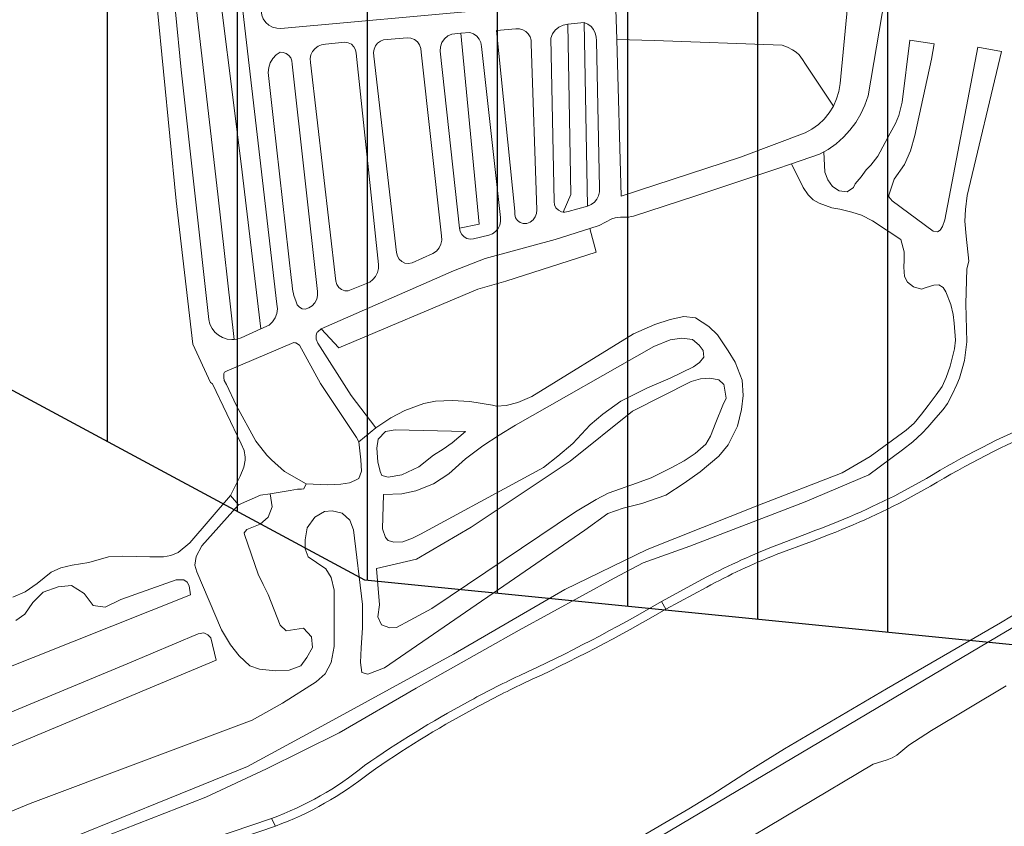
# Model space of a CAD drawing. Extents: x 148869 to 161638, y 453607 to 469810.
# Tile 112 of 256: x 152319 to 152546, y 462366 to 462552. Entities that reach past the tile are written whole.
import ezdxf

# ---------------------------------------------------------------- set-up
doc = ezdxf.new("R2010")
doc.units = 0
doc.layers.add('2024', color=160, linetype='CONTINUOUS')
doc.layers.add('2024 hatch', color=160, linetype='CONTINUOUS')
for name, color, linetype, lineweight in [('B-RO-VH-VERHARDING_ASFALT-GV', 251, 'CONTINUOUS', 18), ('B-RO-VH-VERHARDING_FUNDERING_ZAND-GV', 251, 'CONTINUOUS', 18), ('B-RO-VH-VERHARDING_HALFVERHARDING-GV', 251, 'CONTINUOUS', 18)]:
    doc.layers.add(name, color=color, linetype=linetype, lineweight=lineweight)

msp = doc.modelspace()

# ---------------------------------------------------------------- hatches: boundary and pattern name
at = {"layer": '2024 hatch'}
h = msp.add_hatch(dxfattribs=at)
h.set_pattern_fill('ANSI31', color=256, scale=29.988, angle=45)
h.set_pattern_definition([(90, (0, 0), (-29.988, 0), [])])
h.paths.add_polyline_path([(153060.97, 462471.33), (152787.39, 462332.45), (152683.96, 462314.58), (152571.59, 462395.32), (152563.82, 462406.18), (152398.44, 462422.66), (152151.13, 462555.77), (152130.97, 462967.46), (151963.51, 463060.43), (151619.43, 463158.93), (151635.54, 463357.09), (152009.16, 463977.93), (152157.72, 463944.62), (152280.12, 463919.12), (152508.66, 464143.59), (152698.68, 463896.62), (152536.72, 463732.43), (152656.87, 463588.89), (152658.63, 463316.61), (152691.32, 463187.08), (152688.32, 463085.82), (152689.17, 463075.64), (152721.38, 462998.51), (152757.48, 462725.88), (152775.44, 462698.77), (152933.57, 462680.1)])

# ---------------------------------------------------------------- linework, layer by layer
at = {"layer": '2024', "flags": 128}
msp.add_lwpolyline([(152721.38, 462998.51), (152757.48, 462725.88), (152775.44, 462698.77), (152933.57, 462680.1), (153060.97, 462471.33), (152787.39, 462332.45), (152683.96, 462314.58), (152571.59, 462395.32), (152563.82, 462406.18), (152398.44, 462422.66), (152151.13, 462555.77), (152130.97, 462967.46)], dxfattribs=at)
at = {"layer": 'B-RO-VH-VERHARDING_ASFALT-GV', "flags": 128}
for points in [[(152349.1, 462569.82), (152354.89, 462510.16), (152358.77, 462477.05), (152362.85, 462468.28), (152363.28, 462467.97), (152369.89, 462454.07), (152370.61, 462452.56), (152370.84, 462451.02), (152370.84, 462450.34), (152370.52, 462448.69), (152369.66, 462446.65), (152367.43, 462442.19), (152369.25, 462440.02)], [(152368.46, 462569.92), (152378.13, 462486.33), (152378.25, 462485.24), (152378.12, 462484.15), (152377.74, 462483.13), (152377.13, 462482.22), (152376.33, 462481.48), (152374.44, 462480.62), (152369.92, 462478.56), (152368.86, 462478.24), (152368.32, 462478.19), (152367.77, 462478.14), (152366.68, 462478.25), (152365.63, 462478.59), (152364.67, 462479.13), (152363.85, 462479.85), (152363.18, 462480.73), (152362.71, 462481.72), (152362.44, 462482.79), (152356.06, 462540.35), (152354.73, 462553.69)], [(152369.25, 462440.02), (152374.32, 462442.24), (152376.59, 462442.61), (152378.86, 462442.98), (152381.18, 462443.36), (152382.89, 462443.62), (152383.81, 462443.67), (152384.36, 462443.71), (152384.85, 462444.85), (152379.9, 462447.71), (152376.86, 462450.44), (152375.82, 462451.52), (152374.41, 462453.23), (152373.29, 462454.71), (152368.76, 462463.03), (152366.55, 462467.78), (152365.98, 462468.74), (152365.87, 462469.37), (152365.9, 462470.3), (152366.07, 462470.6), (152366.65, 462470.95), (152382.03, 462477.46), (152382.29, 462477.42), (152382.52, 462477.42), (152383.33, 462476.83), (152388.16, 462468.01), (152395.56, 462456.92), (152396.48, 462455.57), (152397, 462454.59), (152400.92, 462457.81), (152395.27, 462465.25), (152387.54, 462477.32), (152387.18, 462478.27), (152387.22, 462479.09), (152387.27, 462479.45), (152387.39, 462479.83), (152387.56, 462479.93), (152388.33, 462480.63), (152418.81, 462494.01), (152426.13, 462496.81), (152442.3, 462501.19), (152450.3, 462503.73), (152452.45, 462504.42), (152455.33, 462505.98), (152456.08, 462506.24), (152457.35, 462506.34), (152458.57, 462506.37), (152459.26, 462506.38), (152459.81, 462506.49), (152460.36, 462506.6), (152474.72, 462511.28), (152493.16, 462517.41), (152496.76, 462518.65), (152503.24, 462520.87), (152504.21, 462521.43), (152505.19, 462521.98), (152507.02, 462523.29), (152508.71, 462524.77), (152510.24, 462526.42), (152511.58, 462528.22), (152512.74, 462530.15), (152513.69, 462532.19), (152514.42, 462534.31), (152518.25, 462557.03)], [(152509.83, 462556.54), (152507.95, 462537.17), (152507.67, 462535.36), (152507.16, 462533.61), (152506.42, 462531.94), (152505.46, 462530.39), (152504.31, 462528.97), (152502.97, 462527.73), (152501.48, 462526.67), (152499.87, 462525.83), (152485.03, 462520.23), (152457.51, 462511.24), (152456.46, 462547.3), (152456.19, 462556.73)], [(152426.6, 462554.18), (152379.06, 462549.87), (152378.08, 462549.91), (152377.14, 462550.16), (152376.29, 462550.62), (152375.56, 462551.26), (152375, 462552.06)], [(152527.86, 462446.11), (152521.82, 462442.8)], [(152522.77, 462441.02), (152528.77, 462444.31)], [(152500.82, 462433.62), (152492.39, 462430.38)], [(152493.23, 462428.58), (152501.6, 462431.7)], [(152476.22, 462422.88), (152466.79, 462417.76), (152467.79, 462415.99), (152477.21, 462421.06)], [(152467.79, 462415.99), (152466.79, 462417.76)], [(152328.03, 462349.36), (152354.49, 462358.04), (152377.82, 462365.98), (152376.88, 462367.75), (152354.02, 462359.99), (152327.25, 462351.21)], [(152376.88, 462367.75), (152377.82, 462365.98)]]:
    msp.add_lwpolyline(points, dxfattribs=at)
for points in [[(152436.5, 462547.93), (152436.73, 462547.16), (152436.77, 462546.36), (152438.09, 462508.05), (152438.01, 462507.21), (152437.69, 462506.41), (152437.18, 462505.73), (152436.5, 462505.22), (152435.71, 462504.91), (152434.94, 462504.91), (152434.22, 462505.16), (152433.6, 462505.61), (152433.17, 462506.24), (152432.95, 462506.98), (152432.97, 462507.74), (152428.73, 462549.43), (152433.22, 462549.77), (152434.02, 462549.77), (152434.8, 462549.57), (152435.5, 462549.18), (152436.08, 462548.62)], [(152449.72, 462508.92), (152445.28, 462507.65), (152444.51, 462507.49), (152444.11, 462507.54), (152443.73, 462507.59), (152443.02, 462507.94), (152442.46, 462508.5), (152442.12, 462509.21), (152442.02, 462509.99), (152441.27, 462547.62), (152441.66, 462548.63), (152442.3, 462549.51), (152443.14, 462550.2), (152444.12, 462550.65), (152445.19, 462550.83), (152445.2, 462550.84), (152449, 462551.28), (152449.82, 462550.88), (152450.54, 462550.32), (152451.12, 462549.62), (152451.53, 462548.81), (152451.75, 462547.92), (152451.78, 462547.01), (152452.48, 462513.13), (152452.5, 462512.22), (152452.3, 462511.32), (152451.9, 462510.5), (152451.31, 462509.8), (152450.57, 462509.26)], [(152403.52, 462547.35), (152408.16, 462547.74), (152409.03, 462547.65), (152409.83, 462547.32), (152410.52, 462546.78), (152411.03, 462546.07), (152411.32, 462545.25), (152411.38, 462544.38), (152416.11, 462502.03), (152416.13, 462501.07), (152415.93, 462500.13), (152415.5, 462499.26), (152414.89, 462498.52), (152414.11, 462497.95), (152409.28, 462495.83), (152408.47, 462495.69), (152407.66, 462495.79), (152406.92, 462496.14), (152406.32, 462496.69), (152405.91, 462497.4), (152405.74, 462498.2), (152400.51, 462543.51), (152400.41, 462544.3), (152400.53, 462545.1), (152400.85, 462545.84), (152401.34, 462546.47), (152401.98, 462546.95), (152402.73, 462547.25)], [(152420.22, 462503.8), (152415.78, 462544.63), (152415.83, 462545.66), (152416.15, 462546.64), (152416.73, 462547.49), (152417.52, 462548.15), (152418.46, 462548.57), (152420.52, 462548.76), (152422.58, 462548.96), (152423.44, 462548.65), (152424.19, 462548.13), (152424.78, 462547.43), (152425.16, 462546.6), (152425.32, 462545.7), (152429.68, 462506.29), (152429.7, 462505.4), (152429.51, 462504.53), (152429.11, 462503.73), (152428.53, 462503.06), (152427.8, 462502.55), (152426.97, 462502.23), (152423.46, 462501.39), (152422.7, 462501.32), (152421.95, 462501.48), (152421.28, 462501.84), (152420.74, 462502.38), (152420.38, 462503.05)], [(152400.89, 462492.72), (152400.28, 462491.98), (152399.53, 462491.4), (152394.57, 462489.35), (152393.77, 462489.39), (152393.02, 462489.67), (152392.39, 462490.16), (152391.93, 462490.82), (152391.68, 462491.58), (152385.86, 462542.03), (152385.81, 462542.91), (152385.98, 462543.77), (152386.36, 462544.57), (152386.92, 462545.26), (152387.63, 462545.78), (152388.45, 462546.12), (152389.32, 462546.25), (152393.76, 462546.68), (152394.57, 462546.58), (152395.3, 462546.23), (152395.89, 462545.67), (152396.27, 462544.95), (152396.42, 462544.15), (152401.52, 462495.46), (152401.52, 462494.5), (152401.31, 462493.58)], [(152376.59, 462541.94), (152377.16, 462542.93), (152377.93, 462543.77), (152378.86, 462544.42), (152379.59, 462544.36), (152380.27, 462544.09), (152380.86, 462543.65), (152381.31, 462543.07), (152381.58, 462542.39), (152381.66, 462541.66), (152387.47, 462489.23), (152387.5, 462488.32), (152387.3, 462487.44), (152386.88, 462486.63), (152386.28, 462485.95), (152385.52, 462485.44), (152384.67, 462485.14), (152383.95, 462485.25), (152383.31, 462485.59), (152382.83, 462486.13), (152382.56, 462486.81), (152382.07, 462488.28), (152381.73, 462489.8), (152381.55, 462491.34), (152381.53, 462491.77), (152377.33, 462528.67), (152376.14, 462539.72), (152376.24, 462540.85)]]:
    msp.add_lwpolyline(points, close=True, dxfattribs=at)
at = {"layer": 'B-RO-VH-VERHARDING_ASFALT-GV'}
for points in [[(152554.02, 462459.48, 0.037912), (152527.86, 462446.11)], [(152528.77, 462444.31, -0.036016), (152554.82, 462457.64)], [(152521.82, 462442.8, -0.033367), (152500.82, 462433.62)], [(152501.6, 462431.7, 0.032017), (152522.77, 462441.02)], [(152492.39, 462430.38, 0.028068), (152476.22, 462422.88)], [(152477.21, 462421.06, -0.029095), (152493.23, 462428.58)], [(152466.79, 462417.76, -0.024389), (152433.98, 462400.63)], [(152434.9, 462398.83, 0.024167), (152467.79, 462415.99)], [(152433.98, 462400.63, 0.017964), (152422.05, 462394.54)], [(152423.19, 462392.84, -0.015802), (152434.9, 462398.83)], [(152422.05, 462394.54, 0.029116), (152398.33, 462379.92)], [(152399.46, 462378.21, -0.029044), (152423.19, 462392.84)], [(152398.33, 462379.92, -0.084243), (152376.88, 462367.75)], [(152377.82, 462365.98, 0.080888), (152399.46, 462378.21)]]:
    msp.add_lwpolyline(points, format="xyb", dxfattribs=at)
at = {"layer": 'B-RO-VH-VERHARDING_FUNDERING_ZAND-GV', "flags": 128}
for points in [[(152376.71, 462573.96), (152372.1, 462575.71), (152372.68, 462570.36), (152374.49, 462553.92), (152374.64, 462552.96), (152375, 462552.06), (152375.56, 462551.26), (152376.29, 462550.62), (152377.14, 462550.16), (152378.08, 462549.91), (152379.06, 462549.87), (152426.6, 462554.18), (152456.19, 462556.73), (152455.83, 462561.93), (152433.81, 462559.96), (152409.04, 462557.68), (152381.87, 462555.01), (152381.41, 462555.01), (152381.08, 462555.17), (152380.76, 462555.65), (152378.69, 462573.51), (152377.78, 462573.67), (152377.32, 462573.79)], [(152374.44, 462480.62), (152376.33, 462481.48), (152377.13, 462482.22), (152377.74, 462483.13), (152378.12, 462484.15), (152378.25, 462485.24), (152378.13, 462486.33), (152368.46, 462569.92), (152363.49, 462569.79), (152363.51, 462569.63), (152369.93, 462518.69)], [(152354.73, 462553.69), (152356.06, 462540.35), (152362.44, 462482.79), (152362.71, 462481.72), (152363.18, 462480.73), (152363.85, 462479.85), (152364.67, 462479.13), (152365.63, 462478.59), (152366.68, 462478.25), (152367.77, 462478.14), (152368.32, 462478.19), (152364.52, 462511.66), (152359.6, 462554.2)], [(152444.11, 462507.54), (152445.9, 462511.62), (152445.2, 462550.84), (152445.19, 462550.83), (152444.12, 462550.65), (152443.14, 462550.2), (152442.3, 462549.51), (152441.66, 462548.63), (152441.27, 462547.62), (152442.02, 462509.99), (152442.12, 462509.21), (152442.46, 462508.5), (152443.02, 462507.94), (152443.73, 462507.59)], [(152449, 462551.28), (152449.72, 462508.92), (152450.57, 462509.26), (152451.31, 462509.8), (152451.9, 462510.5), (152452.3, 462511.32), (152452.5, 462512.22), (152452.48, 462513.13), (152451.78, 462547.01), (152451.75, 462547.92), (152451.53, 462548.81), (152451.12, 462549.62), (152450.54, 462550.32), (152449.82, 462550.88)], [(152403.52, 462547.35), (152402.73, 462547.25), (152401.98, 462546.95), (152401.34, 462546.47), (152400.85, 462545.84), (152400.53, 462545.1), (152400.41, 462544.3), (152400.51, 462543.51), (152405.74, 462498.2), (152405.91, 462497.4), (152406.32, 462496.69), (152406.92, 462496.14), (152407.66, 462495.79), (152408.47, 462495.69), (152409.28, 462495.83), (152414.11, 462497.95), (152414.89, 462498.52), (152415.5, 462499.26), (152415.93, 462500.13), (152416.13, 462501.07), (152416.11, 462502.03), (152411.38, 462544.38), (152411.32, 462545.25), (152411.03, 462546.07), (152410.52, 462546.78), (152409.83, 462547.32), (152409.03, 462547.65), (152408.16, 462547.74)], [(152420.52, 462548.76), (152418.46, 462548.57), (152417.52, 462548.15), (152416.73, 462547.49), (152416.15, 462546.64), (152415.83, 462545.66), (152415.78, 462544.63), (152420.22, 462503.8), (152424.75, 462504.74)], [(152400.89, 462492.72), (152401.31, 462493.58), (152401.52, 462494.5), (152401.52, 462495.46), (152396.42, 462544.15), (152396.27, 462544.95), (152395.89, 462545.67), (152395.3, 462546.23), (152394.57, 462546.58), (152393.76, 462546.68), (152389.32, 462546.25), (152388.45, 462546.12), (152387.63, 462545.78), (152386.92, 462545.26), (152386.36, 462544.57), (152385.98, 462543.77), (152385.81, 462542.91), (152385.86, 462542.03), (152391.68, 462491.58), (152391.93, 462490.82), (152392.39, 462490.16), (152393.02, 462489.67), (152393.77, 462489.39), (152394.57, 462489.35), (152399.53, 462491.4), (152400.28, 462491.98)], [(152376.59, 462541.94), (152376.24, 462540.85), (152376.14, 462539.72), (152377.33, 462528.67), (152381.53, 462491.77), (152381.55, 462491.34), (152381.73, 462489.8), (152382.07, 462488.28), (152382.56, 462486.81), (152382.83, 462486.13), (152383.31, 462485.59), (152383.95, 462485.25), (152384.67, 462485.14), (152385.52, 462485.44), (152386.28, 462485.95), (152386.88, 462486.63), (152387.3, 462487.44), (152387.5, 462488.32), (152387.47, 462489.23), (152381.66, 462541.66), (152381.58, 462542.39), (152381.31, 462543.07), (152380.86, 462543.65), (152380.27, 462544.09), (152379.59, 462544.36), (152378.86, 462544.42), (152377.93, 462543.77), (152377.16, 462542.93)], [(152450.3, 462503.73), (152442.3, 462501.19), (152426.13, 462496.81), (152418.81, 462494.01), (152388.33, 462480.63), (152392.41, 462476.22), (152424.49, 462489.74), (152430.87, 462491.62), (152451.73, 462498.26)], [(152402.45, 462434.51), (152402.73, 462442.46), (152406.96, 462442.58), (152410.19, 462443.29), (152414.24, 462444.87), (152417.8, 462447.22), (152421.64, 462450.67), (152425.62, 462453.62), (152429.34, 462456.12), (152433.17, 462458.41), (152465.02, 462476.53), (152468.76, 462478.11), (152471.45, 462478.45), (152473.96, 462478.12), (152475.51, 462476.89), (152476.37, 462475.61), (152476.57, 462474.1), (152475.58, 462472.82), (152474.2, 462471.88), (152468.79, 462469.23), (152463.59, 462467.03), (152457.38, 462463.97), (152453.29, 462460.96), (152450.33, 462458.45), (152446.34, 462454.16), (152442.88, 462451.23), (152439.58, 462448.61), (152434.19, 462445.7), (152411.21, 462433.24), (152409.38, 462432.39), (152407.13, 462431.48), (152405.12, 462431.42), (152403.78, 462431.78), (152403.18, 462432.49)], [(152401.75, 462416.98), (152401.11, 462425.33), (152410.35, 462427.52), (152422.95, 462434.91), (152445.77, 462450.12), (152460.14, 462461.65), (152473.61, 462468.45), (152475.78, 462469.07), (152477.95, 462469.23), (152480.01, 462468.87), (152481.11, 462467.89), (152481.14, 462467.86), (152481.71, 462464.63), (152480.96, 462463), (152479.32, 462459.03), (152478.1, 462455.89), (152477, 462454.03), (152474.58, 462451.88), (152472.03, 462450.16), (152469.19, 462448.65), (152464.42, 462446.29), (152459.96, 462444.66), (152454.53, 462442.73), (152451.75, 462441.27), (152446.97, 462438.41), (152413.87, 462416.13), (152408.88, 462413.46), (152405.67, 462411.77), (152404.16, 462411.7), (152402.27, 462412.38), (152401.38, 462414.23)], [(152403.15, 462456.93), (152405.42, 462457.36), (152421.58, 462456.96), (152418.5, 462454.37), (152416.45, 462452.91), (152414.22, 462451.52), (152410.87, 462448.83), (152406.97, 462446.94), (152403.82, 462446.38), (152402.3, 462446.79), (152401.91, 462447.75), (152401.37, 462449.92), (152401.16, 462453.09), (152401.44, 462455.17)], [(152359.96, 462410.33), (152361.31, 462410.5), (152362.23, 462410.07), (152362.91, 462409.4), (152364.16, 462404.19), (152284.27, 462370.8), (152281.99, 462370.16), (152280.2, 462370.46), (152279.62, 462371.1), (152278.64, 462373.06), (152277.96, 462374.68), (152277.89, 462375.53), (152278.69, 462376.39), (152343.58, 462403.36)]]:
    msp.add_lwpolyline(points, close=True, dxfattribs=at)
for points in [[(152456.19, 462556.73), (152456.46, 462547.3), (152465.2, 462547.13), (152494.6, 462546.05), (152495.82, 462545.57), (152497, 462544.93), (152497.82, 462544.39), (152498.49, 462543.82), (152499.32, 462542.73), (152499.96, 462541.67), (152506.42, 462531.94), (152507.16, 462533.61), (152507.67, 462535.36), (152507.95, 462537.17), (152509.83, 462556.54), (152509.88, 462557.11), (152509.78, 462557.59), (152509.67, 462557.9), (152508.73, 462558.05)], [(152336.53, 462362.79), (152361.73, 462372.67), (152375.74, 462379.18), (152392.52, 462387.44), (152410.2, 462397.77), (152433.98, 462411.11), (152455.86, 462423.15), (152462.59, 462426.64), (152473.31, 462430.49), (152499.94, 462440.73), (152514.61, 462446.98), (152522.34, 462452.71), (152524.73, 462454.57), (152526.9, 462456.57), (152528.17, 462457.91), (152530.05, 462460.11), (152531.75, 462462.01), (152532.75, 462463.38), (152533.72, 462465.36), (152534.89, 462467.79), (152535.48, 462469.26), (152536.13, 462471.42), (152536.6, 462473.35), (152537.14, 462477.62), (152536.91, 462486.41), (152537.2, 462494.45), (152537.67, 462496.23), (152537, 462501.99), (152536.71, 462505.42), (152536.85, 462508.16), (152537.28, 462511.36), (152545.19, 462544.53), (152539.74, 462545.57), (152532.12, 462505.73), (152531.6, 462504.18), (152531.02, 462503.39), (152530.39, 462502.98), (152529.38, 462503.13), (152519.94, 462510.12), (152519.21, 462511.06), (152519.18, 462511.46), (152520.45, 462515.13), (152522.84, 462518.51), (152524.21, 462521.63), (152525.17, 462525.16), (152529.06, 462542.79), (152529.67, 462546.36), (152524.02, 462547.21), (152522.27, 462532.86), (152521.51, 462529.84), (152520.73, 462527.98), (152519.51, 462525.73), (152516.63, 462520.43), (152515.07, 462518.36), (152513.99, 462517.27), (152512.8, 462515.7), (152511.45, 462514.03), (152511.05, 462513.21), (152509.57, 462512.2), (152507.75, 462512.46), (152506.23, 462513.47), (152505.1, 462514.97), (152504.44, 462516.72), (152504.21, 462521.43), (152503.24, 462520.87), (152496.76, 462518.65), (152499.44, 462513.2), (152500.62, 462511.53), (152501.79, 462510.36), (152503.15, 462509.61), (152506.08, 462508.52), (152507.93, 462508.18), (152510.65, 462507.49), (152512.89, 462506.81), (152515.45, 462505.55), (152521.99, 462501.23), (152522.73, 462498.38), (152522.73, 462496.46), (152522.65, 462494.8), (152522.8, 462492.65), (152523.48, 462491.38), (152524.88, 462490.27), (152526.74, 462489.78), (152527.78, 462490.15), (152529.56, 462490.72), (152530.71, 462490.73), (152531.71, 462490.15), (152532.36, 462489.16), (152533.45, 462486.25), (152534.05, 462483.92), (152534.29, 462481.9), (152534.56, 462478.02), (152534.36, 462476.01), (152533.33, 462471.98), (152532.38, 462469.38), (152531.47, 462467.34), (152530.1, 462465.37), (152528.29, 462462.92), (152526.72, 462460.97), (152525.05, 462458.88), (152523.16, 462457.24), (152514.91, 462451.18), (152508.41, 462447.44), (152489.02, 462439.91), (152463.5, 462429.74), (152444.47, 462420.52), (152418.86, 462405.64), (152389.33, 462389.45), (152371.35, 462379.72), (152353.35, 462372.41), (152331.37, 462363.53)], [(152284.05, 462355.81), (152321.29, 462371.16), (152372.41, 462390.43), (152379.39, 462394.3), (152387.22, 462399.23), (152389.24, 462401.06), (152390.61, 462403.72), (152391.36, 462407.36), (152391.31, 462420.38), (152390.67, 462423.26), (152389.42, 462425.28), (152387.27, 462426.78), (152385.33, 462428.06), (152384.63, 462429.92), (152384.62, 462431.95), (152385.12, 462434.75), (152386.86, 462437.19), (152389.09, 462438.52), (152390.86, 462438.66), (152393.15, 462438.11), (152394.96, 462436.49), (152395.81, 462434.31), (152397.88, 462417.05), (152397.84, 462411.66), (152397.56, 462407.07), (152397.4, 462403.66), (152397.75, 462401.39), (152399.1, 462401), (152402.96, 462402.48), (152449.11, 462434.23), (152454.43, 462438.04), (152457.95, 462439.28), (152462.27, 462440.35), (152467.8, 462442.28), (152472.03, 462445.05), (152475.7, 462447.68), (152480.03, 462451.24), (152482.14, 462453.84), (152484.32, 462458.18), (152485.27, 462462.02), (152485.59, 462465.22), (152485.41, 462468.81), (152483.81, 462472.97), (152482.17, 462475.58), (152479.72, 462479.24), (152477.67, 462481.16), (152474.62, 462483.17), (152471.91, 462483.43), (152468.76, 462482.74), (152465.23, 462481.58), (152460.33, 462479.46), (152436.88, 462465.05), (152433.7, 462463.6), (152430.98, 462462.94), (152428.76, 462462.82), (152427.83, 462462.99), (152422.61, 462463.83), (152418.57, 462464.12), (152414.66, 462463.97), (152412.04, 462463.41), (152407.62, 462461.79), (152404.43, 462460.1), (152400.92, 462457.81), (152397, 462454.59), (152397.49, 462450.43), (152397.6, 462447.77), (152397, 462446.11), (152396.1, 462445.66), (152394.86, 462445.15), (152392.87, 462444.82), (152389.81, 462444.66), (152384.85, 462444.85), (152384.36, 462443.71), (152383.81, 462443.67), (152382.89, 462443.62), (152381.18, 462443.36), (152378.86, 462442.98), (152376.59, 462442.61), (152377.07, 462439.54), (152376.1, 462437.17), (152374.31, 462435.58), (152371.21, 462434.36), (152370.6, 462433.55), (152370.65, 462433.23), (152373.84, 462424.04), (152374.93, 462421.68), (152376.13, 462419.34), (152378.87, 462412.29), (152380.26, 462410.99), (152384.28, 462411.61), (152386.14, 462409.61), (152386.33, 462407.13), (152385.06, 462404.82), (152383.65, 462402.95), (152380.97, 462401.95), (152377.8, 462401.79), (152374.11, 462402.14), (152371.92, 462402.95), (152369.46, 462405.19), (152367.47, 462407.77), (152365.36, 462411.19), (152359.66, 462424.58), (152359.25, 462426.14), (152359.54, 462428.15), (152360.8, 462430.57), (152369.25, 462440.02), (152367.43, 462442.19), (152358.1, 462431.28), (152355.41, 462429.08), (152353.66, 462428.33), (152352.02, 462428.03), (152348.82, 462428.06), (152345.73, 462428.16), (152342.59, 462428.19), (152339.31, 462428.03), (152334.81, 462426.78), (152330.92, 462426.1), (152328.33, 462425.51), (152326.08, 462424.55), (152322.86, 462421.94), (152320.12, 462420.01), (152317.23, 462418.77)], [(152317.99, 462413.38), (152320.04, 462414.84), (152321.88, 462417.55), (152324.23, 462419.9), (152327.7, 462421.17), (152330.76, 462421.41), (152333.73, 462419.56), (152335.77, 462416.85), (152338.54, 462416.48), (152342.17, 462418.24), (152354.92, 462422.71), (152356.71, 462422.72), (152357.45, 462422.18), (152357.92, 462421.36), (152358.22, 462419.3), (152285.6, 462390.41)]]:
    msp.add_lwpolyline(points, dxfattribs=at)
at = {"layer": 'B-RO-VH-VERHARDING_HALFVERHARDING-GV', "flags": 128}
for points in [[(152348.33, 462293.5), (152544.42, 462409.79), (152591.52, 462437.53), (152627.77, 462459.08), (152645.86, 462469.19), (152665.31, 462480.34), (152665.12, 462480.71), (152664.87, 462481.18), (152663.86, 462483.11), (152663.59, 462483.62), (152614.99, 462455.4), (152606.71, 462450.13), (152596.15, 462443.65), (152577.82, 462432.98), (152572.13, 462429.62), (152569.73, 462428.14), (152565.24, 462425.14), (152544.95, 462412.87), (152518.62, 462397.62), (152495.15, 462383.77), (152486.85, 462378.61), (152478.61, 462373.35), (152473.06, 462369.94), (152459.82, 462362.15)], [(152591.52, 462437.53), (152544.42, 462409.79), (152348.33, 462293.5)], [(152463.74, 462349.34), (152515.6, 462380.25), (152518.81, 462381.24), (152519.99, 462381.72), (152521.01, 462382.29), (152523.78, 462384.63), (152529.05, 462388.01), (152546.21, 462398.3)]]:
    msp.add_lwpolyline(points, dxfattribs=at)

doc.saveas('drawing.dxf')
